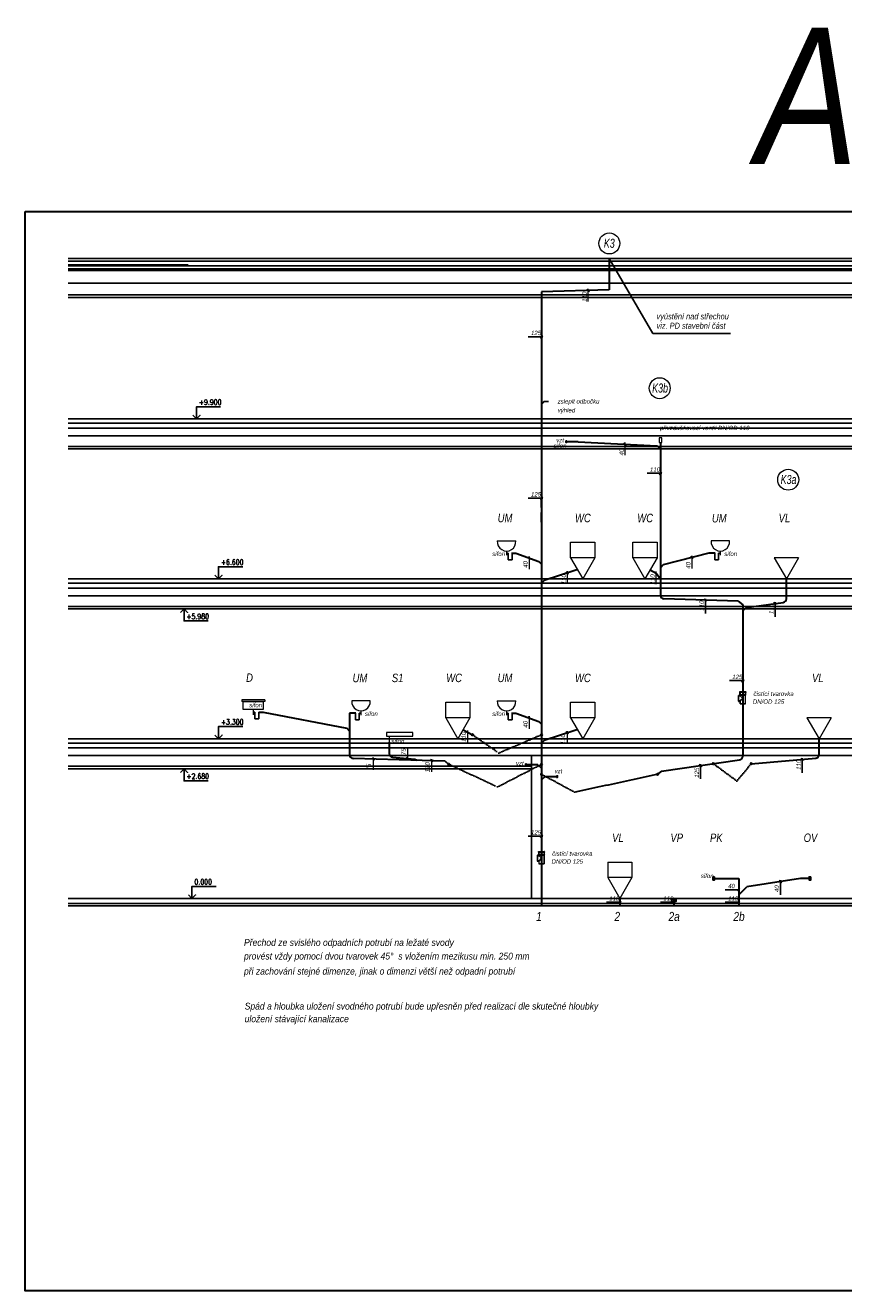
# Model space of a CAD drawing. Header units: millimetres. Extents: x 6435372 to 7248404, y 1559872 to 1886246.
# Tile 97 of 208: x 6847948 to 6864851, y 1574883 to 1601002. Entities that reach past the tile are written whole.
import ezdxf

# ---------------------------------------------------------------- set-up
doc = ezdxf.new("R2010")
doc.units = ezdxf.units.MM
for name, pattern in [('DASHED', [0.75, 0.5, -0.25]), ('DASHEDX2', [1.5, 1, -0.5]), ('DOT', [6.35, 0, -6.35])]:
    doc.linetypes.add(name, pattern=pattern)
for name, color, linetype, lineweight in [('KAN_OBJEKTY', 7, 'Continuous', 18), ('KAN_POPIS', 7, 'Continuous', 18), ('KAN_POTRUBI_POPIS', 7, 'Continuous', 18), ('LEGENDA', 7, 'Continuous', 0), ('plyn_popis', 7, 'Continuous', 18), ('UT_potrubí', 10, 'Continuous', 30), ('ZTI-SPLAŠKOVÁ KANALIZACE', 80, 'Continuous', 30), ('ZTI-SVODY', 31, 'KANALIZACE', 40)]:
    doc.layers.add(name, color=color, linetype=linetype, lineweight=lineweight)
for name, color, linetype in [('matrice DPS', 122, 'Continuous'), ('OSMA_2D_HT-System(PPs)', 251, 'Continuous'), ('OSMA_HT-System(PPs)-pohled', 251, 'Continuous'), ('OSMA_HT-System(PPs)-rez', 251, 'Continuous'), ('OSMA_HT-System(PPs)-rez-vypln', 253, 'Continuous'), ('OSMA_HT-System(PPs)-tesneni-pohled', 252, 'Continuous'), ('OSMA_HT-System(PPs)-tesneni-rez', 250, 'Continuous'), ('OSMA_HT-System(PPs)-tesneni-rez-vypln', 251, 'Continuous'), ('ZTI-zař-předměty-popis', 30, 'Continuous'), ('ZTI_KAN_popis', 7, 'Continuous'), ('ZTI_POPIS', 7, 'Continuous')]:
    doc.layers.add(name, color=color, linetype=linetype)
doc.styles.add('INDRA', font='ariali.ttf')
doc.styles.get("Standard").update_dxf_attribs({"font": 'romans.shx'})
doc.linetypes.add('IZOLACE_TEPELNA_U', pattern='A,0.00254,-2.54,[216,CADKON.SHX,S=2.54,R=0,X=-2.54,Y=0],-15.24,[216,CADKON.SHX,S=2.54,R=180,X=2.54,Y=0],-2.54', length=20.32254)
doc.linetypes.add('IZOLACE_TEPELNA_U_0.5', pattern='A,0.001,[221,CADKON.SHX,S=1,R=0,X=0,Y=0],-2,[221,CADKON.SHX,S=1,R=180,X=2,Y=0],-2', length=4.001)
doc.linetypes.add('KANALIZACE', pattern='A,30,-3.5,["C",Standard,S=2.54,R=0,X=-3.81,Y=-1.27],-0.001', length=33.501)

# ---------------------------------------------------------------- blocks, each defined once
blk = doc.blocks.new('*U1163')
at = {"color": 0, "linetype": 'ByBlock', "lineweight": -2}
blk.add_lwpolyline([(-1.5, 1.5), (0, 0), (1.5, 1.5), (0, 0), (0, 5), (10, 5)], dxfattribs=at)
blk = doc.blocks.new('*U1160')
at = {"color": 0, "linetype": 'ByBlock', "lineweight": -2}
blk.add_lwpolyline([(-1.5, 1.5), (0, 0), (1.5, 1.5), (0, 0), (0, 5), (10, 5)], dxfattribs=at)
blk = doc.blocks.new('*U1156')
at = {"color": 0, "linetype": 'ByBlock', "lineweight": -2}
blk.add_lwpolyline([(-1.5, -1.5), (0, 0), (1.5, -1.5), (0, 0), (0, -5), (10, -5)], dxfattribs=at)
blk = doc.blocks.new('*U1157')
at = {"color": 0, "linetype": 'ByBlock', "lineweight": -2}
blk.add_lwpolyline([(-1.5, -1.5), (0, 0), (1.5, -1.5), (0, 0), (0, -5), (10, -5)], dxfattribs=at)
blk = doc.blocks.new('*U1162')
at = {"color": 0, "linetype": 'ByBlock', "lineweight": -2}
blk.add_lwpolyline([(-1.5, 1.5), (0, 0), (1.5, 1.5), (0, 0), (0, 5), (10, 5)], dxfattribs=at)
blk = doc.blocks.new('*U1161')
at = {"color": 0, "linetype": 'ByBlock', "lineweight": -2}
blk.add_lwpolyline([(-1.5, 1.5), (0, 0), (1.5, 1.5), (0, 0), (0, 5), (10, 5)], dxfattribs=at)
blk = doc.blocks.new('*U1257')
at = {"layer": 'OSMA_HT-System(PPs)-rez-vypln'}
h = blk.add_hatch(color=256, dxfattribs=at)
h.dxf.hatch_style = 1
h.paths.add_polyline_path([(-71, 176), (-73, 176), (-73, 176), (-86, 176), (-86, 175), (-86, 175), (-89, 172), (-89, 56), (-86, 53), (-86, 53), (-86, 52), (-71, 52), (-71, 59), (-84, 59), (-84, 57), (-86, 57), (-86, 62), (-85, 62), (-84, 62), (-84, 167), (-85, 167), (-86, 167), (-86, 171), (-84, 171), (-84, 169), (-71, 169)])
h.paths.add_polyline_path([(-85, 164), (-86, 164), (-86, 116), (-85, 116)], flags=16)
h.paths.add_polyline_path([(-85, 113), (-86, 113), (-86, 65), (-85, 65)], flags=16)
h = blk.add_hatch(color=256, dxfattribs=at)
edge = h.paths.add_edge_path()
edge.add_line((-59, 190), (-55, 180))
edge.add_line((-55, 180), (-55, 169))
edge.add_line((-55, 169), (-85, 169))
edge.add_line((-85, 169), (-85, 167))
edge.add_line((-85, 167), (-52, 167))
edge.add_line((-52, 167), (-52, 181))
edge.add_line((-52, 181), (-57, 190))
edge.add_line((-57, 190), (-57, 241))
edge.add_line((-57, 241), (-60, 241))
edge.add_line((-60, 241), (-60, 250))
edge.add_line((-60, 250), (-57, 250))
edge.add_line((-57, 250), (-57, 256))
edge.add_line((-57, 256), (-59, 256))
edge.add_line((-59, 256), (-59, 253))
edge.add_line((-59, 253), (-61, 253))
edge.add_ellipse((-61, 251), major_axis=(-2, 0), ratio=1, start_angle=270, end_angle=360)
edge.add_line((-62, 251), (-62, 240))
edge.add_ellipse((-61, 240), major_axis=(-2, 0), ratio=1, start_angle=0, end_angle=90)
edge.add_line((-61, 238), (-59, 238))
edge.add_line((-59, 238), (-59, 190))
blk.add_hatch(color=256, dxfattribs=at).paths.add_polyline_path([(-85, 62), (-85, 59), (-55, 59), (-55, 5), (-54, 0), (-52, 0), (-52, 62)])
h = blk.add_hatch(color=256, dxfattribs=at)
edge = h.paths.add_edge_path()
edge.add_line((59, 190), (55, 180))
edge.add_line((55, 180), (55, 5))
edge.add_line((55, 5), (54, 0))
edge.add_line((54, 0), (52, 0))
edge.add_line((52, 0), (52, 181))
edge.add_line((52, 181), (57, 190))
edge.add_line((57, 190), (57, 241))
edge.add_line((57, 241), (60, 241))
edge.add_line((60, 241), (60, 250))
edge.add_line((60, 250), (57, 250))
edge.add_line((57, 250), (57, 256))
edge.add_line((57, 256), (59, 256))
edge.add_line((59, 256), (59, 253))
edge.add_line((59, 253), (60, 253))
edge.add_ellipse((60, 251), major_axis=(-2, 0), ratio=1, start_angle=180, end_angle=270, ccw=False)
edge.add_line((63, 251), (63, 240))
edge.add_ellipse((60, 240), major_axis=(-2, 0), ratio=1, start_angle=90, end_angle=180, ccw=False)
edge.add_line((60, 238), (59, 238))
edge.add_line((59, 238), (59, 190))
at = {"layer": 'OSMA_HT-System(PPs)-tesneni-rez-vypln'}
for points in [[(-55, 249, 0.28219), (-57, 250), (-58, 250, 0.219812), (-59, 249, -0.101821), (-59, 249), (-60, 249, 0.545808), (-60, 249), (-59, 249, -0.247081), (-59, 248), (-59, 248, -0.255139), (-59, 248), (-60, 247, 0.545808), (-60, 247), (-59, 247, -0.255139), (-59, 247), (-59, 246, -0.247081), (-59, 246), (-60, 246, 0.545808), (-60, 246), (-59, 245, -0.255139), (-59, 245), (-59, 245, -0.247081), (-59, 244), (-60, 244, 0.545808), (-60, 244), (-59, 244), (-59, 244, -0.255139), (-59, 243), (-59, 243, -0.247081), (-59, 243), (-60, 242, 0.545808), (-60, 242), (-59, 242, -0.12398), (-59, 242, 0.230232), (-58, 241), (-57, 241, 0.470673), (-56, 241), (-57, 244, -0.516799), (-56, 245), (-53, 244, 0.661031), (-52, 245)], [(55, 249, -0.28219), (57, 250), (58, 250, -0.219812), (59, 249, 0.101821), (59, 249), (60, 249, -0.545808), (60, 249), (59, 249, 0.247081), (59, 248), (59, 248, 0.255139), (59, 248), (60, 247, -0.545808), (60, 247), (59, 247, 0.255139), (59, 247), (59, 246, 0.247081), (59, 246), (60, 246, -0.545808), (60, 246), (59, 245, 0.255139), (59, 245), (59, 245, 0.247081), (59, 244), (60, 244, -0.545808), (60, 244), (59, 244), (59, 244, 0.255139), (59, 243), (59, 243, 0.247081), (59, 243), (60, 242, -0.545808), (60, 242), (59, 242, 0.12398), (59, 242, -0.230232), (58, 241), (57, 241, -0.470673), (56, 241), (57, 244, 0.516799), (56, 245), (53, 244, -0.661031), (52, 245)]]:
    blk.add_hatch(color=256, dxfattribs=at).paths.add_polyline_path(points)
at = {"layer": 'OSMA_HT-System(PPs)-pohled'}
for p, q in [((-86, 171), (-86, 167)), ((-84, 171), (-86, 171)), ((-86, 167), (-85, 167)), ((-86, 164), (-85, 164)), ((-86, 116), (-86, 164)), ((-85, 116), (-86, 116)), ((-86, 113), (-85, 113)), ((-86, 65), (-86, 113)), ((-85, 65), (-86, 65)), ((-86, 62), (-85, 62)), ((-86, 57), (-86, 62)), ((-84, 57), (-86, 57)), ((-85, 169), (-71, 169)), ((-85, 169), (-85, 167)), ((-85, 167), (-84, 167)), ((-85, 164), (-85, 116)), ((-85, 113), (-85, 65)), ((-85, 59), (-85, 62)), ((-85, 62), (-84, 62)), ((-71, 59), (-85, 59)), ((-84, 169), (-84, 171)), ((-84, 59), (-84, 57)), ((-57, 190), (57, 190)), ((-52, 181), (52, 181)), ((-52, 167), (0, 114)), ((0, 114), (-52, 62)), ((52, 0), (-52, 0))]:
    blk.add_line(p, q, dxfattribs=at)
at = {"layer": 'OSMA_HT-System(PPs)-pohled', "linetype": 'Continuous', "lineweight": 0}
for p, q in [((-84, 62), (-84, 167)), ((-57, 256), (57, 256)), ((-57, 250), (57, 250)), ((-57, 241), (57, 241))]:
    blk.add_line(p, q, dxfattribs=at)
at = {"layer": 'OSMA_HT-System(PPs)-rez', "linetype": 'Continuous', "lineweight": 0}
for p, q in [((-86, 175), (-89, 172)), ((-89, 172), (-89, 56)), ((-89, 56), (-86, 53)), ((-86, 176), (-86, 175)), ((-73, 176), (-86, 176)), ((-86, 175), (-86, 175)), ((-86, 53), (-86, 52)), ((-86, 53), (-86, 53)), ((-86, 52), (-71, 52)), ((-55, 169), (-85, 169)), ((-85, 169), (-85, 167)), ((-85, 167), (-52, 167)), ((-52, 62), (-85, 62)), ((-85, 62), (-85, 59)), ((-85, 59), (-55, 59)), ((-71, 176), (-73, 176)), ((-71, 169), (-71, 176)), ((-71, 52), (-71, 59)), ((-62, 240), (-62, 251)), ((-61, 253), (-59, 253)), ((-60, 250), (-60, 241)), ((-57, 250), (-60, 250)), ((-57, 241), (-60, 241)), ((-59, 238), (-61, 238)), ((-59, 256), (-57, 256)), ((-59, 253), (-59, 256)), ((-59, 190), (-59, 238)), ((-59, 190), (-55, 180)), ((-57, 256), (-57, 250)), ((-57, 241), (-57, 190)), ((-57, 190), (-52, 181)), ((-55, 180), (-55, 169)), ((-55, 59), (-55, 5)), ((-55, 5), (-54, 0)), ((-54, 0), (-52, 0)), ((-52, 167), (-52, 181)), ((-52, 0), (-52, 62)), ((57, 190), (52, 181)), ((52, 181), (52, 0)), ((52, 0), (54, 0)), ((54, 0), (55, 5)), ((59, 190), (55, 180)), ((55, 5), (55, 180)), ((57, 256), (57, 250)), ((59, 256), (57, 256)), ((57, 250), (60, 250)), ((57, 241), (57, 190)), ((57, 241), (60, 241)), ((59, 253), (59, 256)), ((60, 253), (59, 253)), ((59, 238), (60, 238)), ((59, 190), (59, 238)), ((60, 250), (60, 241)), ((63, 240), (63, 251))]:
    blk.add_line(p, q, dxfattribs=at)
at = {"layer": 'OSMA_HT-System(PPs)-rez', "linetype": 'Continuous', "lineweight": 0, "extrusion": (0, 0, -1)}
for centre, start, end in [((60, 251), 0, 90), ((60, 240), 270, 0), ((-61, 251), 90, 180), ((-61, 240), 180, 270)]:
    blk.add_arc(centre, 2, start, end, dxfattribs=at)
at = {"layer": 'OSMA_HT-System(PPs)-tesneni-pohled'}
for p, q in [((-57, 241), (57, 241)), ((-56, 250), (56, 250)), ((-53, 244), (53, 244))]:
    blk.add_line(p, q, dxfattribs=at)
at = {"layer": 'OSMA_HT-System(PPs)-tesneni-rez'}
for p, q in [((-59, 249), (-60, 249)), ((-60, 249), (-59, 249)), ((-60, 247), (-59, 248)), ((-59, 247), (-60, 247)), ((-59, 245), (-60, 246)), ((-60, 246), (-59, 246)), ((-59, 244), (-60, 244)), ((-60, 244), (-59, 244)), ((-60, 242), (-59, 243)), ((-59, 242), (-60, 242)), ((-59, 248), (-59, 248)), ((-59, 246), (-59, 247)), ((-59, 245), (-59, 245)), ((-59, 244), (-59, 244)), ((-59, 243), (-59, 243)), ((-58, 250), (-57, 250)), ((-57, 241), (-58, 241)), ((-57, 244), (-56, 241)), ((-53, 244), (-56, 245)), ((-55, 249), (-52, 245)), ((55, 249), (52, 245)), ((53, 244), (56, 245)), ((57, 244), (56, 241)), ((58, 250), (57, 250)), ((57, 241), (58, 241)), ((59, 249), (60, 249)), ((60, 249), (59, 249)), ((60, 247), (59, 248)), ((59, 248), (59, 248)), ((59, 246), (59, 247)), ((59, 247), (60, 247)), ((59, 245), (60, 246)), ((60, 246), (59, 246)), ((59, 245), (59, 245)), ((59, 244), (60, 244)), ((60, 244), (59, 244)), ((59, 244), (59, 244)), ((60, 242), (59, 243)), ((59, 243), (59, 243)), ((59, 242), (60, 242))]:
    blk.add_line(p, q, dxfattribs=at)
for centre, radius, start, end in [((-60, 249), 0.0873, 122.7479, 237.2521), ((-60, 247), 0.0873, 122.7479, 237.2521), ((-60, 246), 0.0873, 122.7479, 237.2521), ((-60, 244), 0.0873, 122.7479, 237.2521), ((-60, 242), 0.0873, 122.7479, 237.2521), ((-58, 249), 1.48, 96.415, 146.0035), ((-60, 248), 0.349, 0, 55.5148), ((-60, 250), 0.349, 302.7479, 326.0035), ((-60, 248), 0.349, 302.7479, 360), ((-60, 247), 0.349, 0, 57.2521), ((-60, 246), 0.349, 304.4852, 360), ((-60, 245), 0.349, 304.4852, 360), ((-60, 245), 0.349, 0, 57.2521), ((-60, 243), 0.349, 0, 57.2521), ((-60, 243), 0.349, 304.4852, 360), ((-58, 243), 1.39, 208.9823, 260.8439), ((-60, 242), 0.349, 28.9823, 57.2521), ((-56, 249), 1.4, 30.7606, 93.7947), ((-56, 244), 0.437, 76.8968, 186.2162), ((-57, 241), 0.349, 265.3958, 6.2162), ((-53, 244), 0.349, 256.8968, 30.7606), ((53, 244), 0.349, 149.2394, 283.1032), ((56, 249), 1.4, 86.2053, 149.2394), ((56, 244), 0.437, 353.7838, 103.1032), ((57, 241), 0.349, 173.7838, 274.6042), ((58, 249), 1.48, 33.9965, 83.585), ((58, 243), 1.39, 279.1561, 331.0177), ((60, 248), 0.349, 124.4852, 180), ((60, 250), 0.349, 213.9965, 237.2521), ((60, 248), 0.349, 180, 237.2521), ((60, 247), 0.349, 122.7479, 180), ((60, 246), 0.349, 180, 235.5148), ((60, 245), 0.349, 180, 235.5148), ((60, 245), 0.349, 122.7479, 180), ((60, 243), 0.349, 122.7479, 180), ((60, 243), 0.349, 180, 235.5148), ((60, 242), 0.349, 122.7479, 151.0177), ((60, 249), 0.0873, 302.7479, 57.2521), ((60, 247), 0.0873, 302.7479, 57.2521), ((60, 246), 0.0873, 302.7479, 57.2521), ((60, 244), 0.0873, 302.7479, 57.2521), ((60, 242), 0.0873, 302.7479, 57.2521)]:
    blk.add_arc(centre, radius, start, end, dxfattribs=at)

msp = doc.modelspace()

# ---------------------------------------------------------------- linework, layer by layer
at = {"layer": 'KAN_OBJEKTY', "ltscale": 3}
for p, q in [((6857696.5, 1590358.6), (6858078.7, 1590358.6)), ((6859210, 1590009.8), (6859210, 1590330.1)), ((6859210, 1590330.1), (6859710, 1590330.1)), ((6859710, 1590330.1), (6859710, 1590009.8)), ((6860497, 1590009.8), (6860497, 1590330.1)), ((6860497, 1590330.1), (6860997, 1590330.1)), ((6860997, 1590330.1), (6860997, 1590009.8)), ((6862493.9, 1590358.6), (6862111.8, 1590358.6)), ((6857887.6, 1590150.2), (6857887.6, 1590063.4)), ((6859710, 1590009.8), (6859210, 1590009.8)), ((6859210, 1590009.8), (6859460, 1589576.8)), ((6859710, 1590009.8), (6859460, 1589576.8)), ((6860997, 1590009.8), (6860497, 1590009.8)), ((6860497, 1590009.8), (6860747, 1589576.8)), ((6860997, 1590009.8), (6860747, 1589576.8)), ((6862302.9, 1590150.2), (6862302.9, 1590063.4)), ((6863916.5, 1590009.8), (6863416.5, 1590009.8)), ((6863416.5, 1590009.8), (6863666.5, 1589576.8)), ((6863916.5, 1590009.8), (6863666.5, 1589576.8)), ((6852895, 1587079.8), (6852417.3, 1587079.8)), ((6852417.3, 1587079.8), (6852417.3, 1587043.6)), ((6852895, 1587079.8), (6852895, 1587043.6)), ((6855072.4, 1587058.6), (6854690.3, 1587058.6)), ((6857696.5, 1587058.6), (6858078.7, 1587058.6)), ((6852895, 1587043.6), (6852417.3, 1587043.6)), ((6852654.3, 1586881), (6852654.3, 1586772.5)), ((6854881.4, 1586850.2), (6854881.4, 1586763.4)), ((6856632.7, 1586709.8), (6856632.7, 1587030.1)), ((6856632.7, 1587030.1), (6857132.7, 1587030.1)), ((6857132.7, 1587030.1), (6857132.7, 1586709.8)), ((6857887.6, 1586850.2), (6857887.6, 1586763.4)), ((6859210, 1586709.8), (6859210, 1587030.1)), ((6859210, 1587030.1), (6859710, 1587030.1)), ((6859710, 1587030.1), (6859710, 1586709.8)), ((6857132.7, 1586709.8), (6856632.7, 1586709.8)), ((6856632.7, 1586709.8), (6856882.7, 1586276.8)), ((6857132.7, 1586709.8), (6856882.7, 1586276.8)), ((6859710, 1586709.8), (6859210, 1586709.8)), ((6859210, 1586709.8), (6859460, 1586276.8)), ((6859710, 1586709.8), (6859460, 1586276.8)), ((6864590.9, 1586709.8), (6864090.9, 1586709.8)), ((6864090.9, 1586709.8), (6864340.9, 1586276.8)), ((6864590.9, 1586709.8), (6864340.9, 1586276.8)), ((6859977, 1583730.1), (6860477, 1583730.1)), ((6859977, 1583730.1), (6859977, 1583409.8)), ((6860477, 1583730.1), (6860477, 1583409.8)), ((6860477, 1583409.8), (6859977, 1583409.8)), ((6859977, 1583409.8), (6860227, 1582976.8)), ((6860477, 1583409.8), (6860227, 1582976.8))]:
    msp.add_line(p, q, dxfattribs=at)
at = {"layer": 'KAN_OBJEKTY', "ltscale": 300}
msp.add_line((6855465, 1586327.5), (6855465, 1586205.8), dxfattribs=at)
at = {"layer": 'KAN_OBJEKTY', "ltscale": 3}
for points in [[(6861036.8, 1592486.3), (6861036.8, 1592393.9), (6861096.3, 1592393.9), (6861096.3, 1592486.3)], [(6852862.2, 1587043.6), (6852862.2, 1586881), (6852446.3, 1586881), (6852446.3, 1587043.6)]]:
    msp.add_lwpolyline(points, close=True, dxfattribs=at)
at = {"layer": 'KAN_OBJEKTY', "ltscale": 300}
msp.add_lwpolyline([(6855954.9, 1586406.6), (6855405.7, 1586406.6), (6855405.7, 1586327.5), (6855954.9, 1586327.5)], close=True, dxfattribs=at)
at = {"layer": 'KAN_OBJEKTY', "ltscale": 3}
for centre in [(6857887.6, 1590342), (6862302.9, 1590342), (6854881.4, 1587042), (6857887.6, 1587042)]:
    msp.add_arc(centre, 191.8, 175.03517, 4.96483, dxfattribs=at)
at = {"layer": 'KAN_POPIS', "ltscale": 300}
for p, q in [((6859598.9, 1595502.5), (6859547.7, 1595553.8)), ((6858584.4, 1594549.7), (6858635.6, 1594600.9)), ((6860362.8, 1592331.1), (6860311.6, 1592382.4)), ((6861040.9, 1591729), (6861092.2, 1591780.3)), ((6858584.4, 1591218.4), (6858635.6, 1591269.6)), ((6858386.6, 1589979), (6858335.4, 1590030.3)), ((6861743.9, 1589991.8), (6861692.7, 1590043)), ((6859169.3, 1589671.9), (6859118, 1589723.2)), ((6861006.8, 1589667.3), (6860955.6, 1589718.6)), ((6862019.5, 1589110.1), (6861968.2, 1589161.4)), ((6863458.3, 1589041.7), (6863407.1, 1589092.9)), ((6862740.9, 1587450.6), (6862792.2, 1587501.9)), ((6858386.6, 1586679), (6858335.4, 1586730.3)), ((6857111.8, 1586384), (6857060.5, 1586435.2)), ((6859169.3, 1586371.9), (6859118, 1586423.2)), ((6855162.2, 1585832.3), (6855111, 1585883.6)), ((6855875.5, 1585843.2), (6855824.3, 1585894.4)), ((6856370.2, 1585796.1), (6856318.9, 1585847.3)), ((6861919, 1585698.5), (6861867.8, 1585749.7)), ((6864021.8, 1585825.7), (6863970.5, 1585876.9)), ((6858584.4, 1584239.2), (6858635.6, 1584290.5)), ((6862656.9, 1583133.7), (6862708.1, 1583184.9)), ((6863571.3, 1583302.3), (6863520, 1583353.6)), ((6860201.4, 1582873.9), (6860252.7, 1582925.2)), ((6861317.6, 1582873.9), (6861368.8, 1582925.2)), ((6862656.9, 1582873.9), (6862708.1, 1582925.2))]:
    msp.add_line(p, q, dxfattribs=at)
at = {"layer": 'KAN_POTRUBI_POPIS', "ltscale": 200}
for p, q in [((6859573.3, 1595301.5), (6859573.3, 1595562.2)), ((6860337.2, 1592130), (6860337.2, 1592390.8)), ((6858361, 1589778), (6858361, 1590038.7)), ((6861718.3, 1589790.7), (6861718.3, 1590051.4)), ((6859143.6, 1589470.8), (6859143.6, 1589731.6)), ((6860981.2, 1589466.3), (6860981.2, 1589727)), ((6858361, 1586478), (6858361, 1586738.7)), ((6857086.1, 1586182.9), (6857086.1, 1586443.6)), ((6859143.6, 1586170.8), (6859143.6, 1586431.6)), ((6855849.9, 1585829.5), (6855849.9, 1586090.3)), ((6855136.6, 1585631.3), (6855136.6, 1585892)), ((6856344.5, 1585595), (6856344.5, 1585855.7))]:
    msp.add_line(p, q, dxfattribs=at)
at = {"layer": 'matrice DPS'}
for p, q in [((6880436.9, 1596186.8), (6848834.5, 1596186.8)), ((6848834.5, 1596136.8), (6880436.9, 1596136.8)), ((6880436.9, 1596136.8), (6848834.5, 1596136.8)), ((6848834.5, 1596036.8), (6880436.9, 1596036.8)), ((6848834.5, 1595976.8), (6880436.9, 1595976.8)), ((6848834.5, 1595941.8), (6880436.9, 1595941.8)), ((6848834.5, 1595681.8), (6880436.9, 1595681.8)), ((6848834.5, 1595436.8), (6880436.9, 1595436.8)), ((6848834.5, 1595386.8), (6880436.9, 1595386.8)), ((6848833.2, 1592876.8), (6880436.9, 1592876.8)), ((6851261, 1592876.8), (6852111, 1592876.8)), ((6848834.5, 1592786.8), (6880436.9, 1592786.8)), ((6848834.5, 1592686.8), (6880436.9, 1592686.8)), ((6848834.5, 1592526.8), (6880436.9, 1592526.8)), ((6848834.5, 1592306.8), (6880436.9, 1592306.8)), ((6848834.5, 1592256.8), (6880436.9, 1592256.8)), ((6848834.5, 1589576.8), (6880436.9, 1589576.8)), ((6848834.5, 1589486.8), (6880436.9, 1589486.8)), ((6848834.5, 1589386.8), (6880436.9, 1589386.8)), ((6848834.5, 1589226.8), (6880436.9, 1589226.8)), ((6848834.5, 1589006.8), (6880436.9, 1589006.8)), ((6848834.5, 1588956.8), (6880436.9, 1588956.8)), ((6848834.5, 1586276.8), (6880436.9, 1586276.8)), ((6852188.2, 1586276.8), (6851688.2, 1586276.8)), ((6848834.5, 1586186.8), (6880436.9, 1586186.8)), ((6848834.5, 1586086.8), (6880436.9, 1586086.8)), ((6848834.5, 1585926.8), (6880436.9, 1585926.8)), ((6858400, 1585926.8), (6858400, 1582976.8)), ((6848834.5, 1585706.8), (6858400, 1585706.8)), ((6848834.5, 1585656.8), (6858400, 1585656.8)), ((6851476, 1585656.8), (6850976, 1585656.8)), ((6880436.9, 1582976.8), (6848834.5, 1582976.8))]:
    msp.add_line(p, q, dxfattribs=at)
at = {"layer": 'matrice DPS', "ltscale": 0.1}
msp.add_line((6848834.5, 1582876.8), (6880436.9, 1582876.8), dxfattribs=at)
at = {"layer": 'matrice DPS', "linetype": 'IZOLACE_TEPELNA_U_0.5', "ltscale": 2}
msp.add_lwpolyline([(6851313.5, 1596056.8), (6848834.5, 1596056.8)], dxfattribs=at)
at = {"layer": 'matrice DPS', "linetype": 'IZOLACE_TEPELNA_U', "ltscale": 0.492126}
msp.add_lwpolyline([(6848834.5, 1582826.8), (6880436.9, 1582826.8)], dxfattribs=at)
at = {"layer": 'UT_potrubí', "ltscale": 400}
msp.add_lwpolyline([(6847948.1, 1597157.5), (6879448.1, 1597157.5), (6879448.1, 1574882.5), (6847948.1, 1574882.5)], close=True, dxfattribs=at)
at = {"layer": 'ZTI-SPLAŠKOVÁ KANALIZACE', "ltscale": 300}
for p, q in [((6860010, 1596186.8), (6860010, 1595541.3)), ((6858610, 1595499.3), (6858610, 1582826.8)), ((6858666.1, 1593239.3), (6858610, 1593180.9)), ((6861066.5, 1592393.9), (6861066.5, 1589236.3)), ((6858553.9, 1589934.8), (6858610, 1589876.4)), ((6861122.7, 1589864.6), (6861066.5, 1589806.2)), ((6858666.1, 1589540.9), (6858610, 1589482.4)), ((6862766.5, 1589039.8), (6862766.5, 1585912.7)), ((6854645, 1586806.8), (6854645, 1585945.5)), ((6858553.9, 1586634.8), (6858610, 1586576.4)), ((6854588.9, 1586492.8), (6854645, 1586434.3)), ((6855465, 1586205.8), (6855465, 1585971.9)), ((6858666.1, 1586240.9), (6858610, 1586182.4)), ((6862682.5, 1583392.4), (6862682.5, 1582826.8)), ((6860227, 1582976.8), (6860227, 1582826.8)), ((6861343.2, 1582976.8), (6861343.2, 1582826.8))]:
    msp.add_line(p, q, dxfattribs=at)
at = {"layer": 'ZTI-SPLAŠKOVÁ KANALIZACE', "ltscale": 400}
for p, q in [((6860010, 1595541.3), (6858610, 1595499.3)), ((6859364.2, 1592405.2), (6859129.9, 1592405.2)), ((6859364.2, 1592405.2), (6860988.3, 1592324.3)), ((6860988.3, 1592324.3), (6861066.5, 1592256.8)), ((6858079.1, 1590106.8), (6858553.9, 1589934.8)), ((6862066.5, 1590106.8), (6861122.7, 1589864.6)), ((6859339.4, 1589761.8), (6858666.1, 1589540.9)), ((6860853.8, 1589761.8), (6860981.2, 1589692.9)), ((6860981.2, 1589692.9), (6861066.5, 1589576.8)), ((6863666.5, 1589165.5), (6863666.5, 1589576.8)), ((6862671.2, 1589115.4), (6861139.3, 1589161.4)), ((6862671.2, 1589115.4), (6862766.5, 1589039.8)), ((6862844.7, 1588984.2), (6862766.5, 1588916.6)), ((6862844.7, 1588984.2), (6863602, 1589091.2)), ((6852861.4, 1586826.8), (6854588.9, 1586492.8)), ((6858079.1, 1586806.8), (6858553.9, 1586634.8)), ((6856989.5, 1586461.8), (6857182.7, 1586357.4)), ((6859339.4, 1586461.8), (6858666.1, 1586240.9)), ((6864340.9, 1585949.6), (6864340.9, 1586276.8)), ((6856616.8, 1585813.5), (6854717.8, 1585870.5)), ((6855533.3, 1585897.2), (6855990.5, 1585856.1)), ((6855990.5, 1585856.1), (6856045, 1585830.7)), ((6856616.8, 1585813.5), (6856695, 1585746)), ((6861084.7, 1585609.8), (6862702, 1585838.5)), ((6862940.9, 1585761.3), (6864272.2, 1585874.8)), ((6858531.8, 1585737), (6858297.5, 1585737)), ((6858531.8, 1585737), (6858610, 1585669.5)), ((6858688.2, 1585495.7), (6858610, 1585428.1)), ((6858688.2, 1585495.7), (6858922.4, 1585495.7)), ((6861084.7, 1585609.8), (6861006.5, 1585542.2)), ((6862183.8, 1583392.4), (6862682.5, 1583392.4)), ((6863956.1, 1583392.4), (6862847.3, 1583218.3)), ((6864137.5, 1583392.4), (6863956.1, 1583392.4)), ((6862682.5, 1583053.5), (6862847.3, 1583218.3))]:
    msp.add_line(p, q, dxfattribs=at)
at = {"layer": 'ZTI-SPLAŠKOVÁ KANALIZACE', "linetype": 'DASHEDX2', "ltscale": 200}
msp.add_line((6858610, 1590747.1), (6858610, 1591352.1), dxfattribs=at)
at = {"layer": 'ZTI-SPLAŠKOVÁ KANALIZACE', "ltscale": 200}
for p, q in [((6857992, 1590106.8), (6858079.1, 1590106.8)), ((6862198.4, 1590106.8), (6862066.5, 1590106.8)), ((6852770.4, 1586826.8), (6852861.4, 1586826.8)), ((6854776.9, 1586806.8), (6854645, 1586806.8)), ((6857992, 1586806.8), (6858079.1, 1586806.8))]:
    msp.add_line(p, q, dxfattribs=at)
at = {"layer": 'ZTI-SPLAŠKOVÁ KANALIZACE', "ltscale": 300}
msp.add_lwpolyline([(6861300.8, 1582976.8), (6861385.6, 1582976.8), (6861385.6, 1582917), (6861300.8, 1582917)], close=True, dxfattribs=at)
at = {"layer": 'ZTI-SPLAŠKOVÁ KANALIZACE', "lineweight": 18, "ltscale": 400}
for centre in [(6860010.3, 1596500.3), (6861051.4, 1593511.6), (6863704.8, 1591623.2)]:
    msp.add_circle(centre, 216.2, dxfattribs=at)
at = {"layer": 'ZTI-SPLAŠKOVÁ KANALIZACE', "ltscale": 300}
for centre, start, end in [((6861141.5, 1589236.3), 180, 268.28164), ((6854720, 1585945.5), 180, 268.28164), ((6855540, 1585971.9), 180, 264.86314), ((6862691.5, 1585912.7), 278.04807, 360)]:
    msp.add_arc(centre, 75, start, end, dxfattribs=at)
at = {"layer": 'ZTI-SPLAŠKOVÁ KANALIZACE', "ltscale": 400}
for centre, start in [((6863591.5, 1589165.5), 278.04807), ((6864265.9, 1585949.6), 274.87261)]:
    msp.add_arc(centre, 75, start, 0, dxfattribs=at)
at = {"layer": 'ZTI_KAN_popis', "ltscale": 400}
for p, q in [((6860010, 1596186.8), (6860906.6, 1594641.6)), ((6858666.1, 1593239.3), (6858755.1, 1593239.3))]:
    msp.add_line(p, q, dxfattribs=at)
at = {"layer": 'ZTI_KAN_popis', "ltscale": 200}
msp.add_line((6860906.6, 1594641.6), (6862514.5, 1594641.6), dxfattribs=at)
at = {"layer": 'ZTI_KAN_popis', "linetype": 'DOT', "ltscale": 5}
for p, q in [((6857182.7, 1586357.4), (6857729.9, 1585980.9)), ((6857729.9, 1585980.9), (6858610, 1586357.4)), ((6856695, 1585748.2), (6857704.1, 1585280.9)), ((6857704.1, 1585280.9), (6858610, 1585748.2)), ((6862156.5, 1585761.3), (6862644.3, 1585402.8)), ((6862644.3, 1585402.8), (6862940.9, 1585761.3)), ((6858610, 1585542.2), (6859291.9, 1585173.7)), ((6859291.9, 1585173.7), (6861006.5, 1585542.2))]:
    msp.add_line(p, q, dxfattribs=at)
at = {"layer": 'ZTI_KAN_popis', "ltscale": 400}
for centre in [(6857182.7, 1586357.4), (6858610, 1586357.4), (6856695, 1585748.2), (6858610, 1585748.2), (6862156.5, 1585761.3), (6862940.9, 1585761.3), (6858610, 1585542.2), (6861006.5, 1585542.2)]:
    msp.add_circle(centre, 17.4, dxfattribs=at)
at = {"layer": 'ZTI_POPIS'}
for p, q in [((6858333, 1594575.3), (6858636.6, 1594575.3)), ((6860789.6, 1591754.6), (6861093.2, 1591754.6)), ((6858333, 1591244), (6858636.6, 1591244)), ((6857922.2, 1590106.8), (6857887.6, 1590106.8)), ((6857922.2, 1590106.8), (6857922.2, 1589966.7)), ((6857922.2, 1589966.7), (6858003.7, 1589966.7)), ((6858003.7, 1589966.7), (6858003.7, 1590106.8)), ((6862186.8, 1589966.7), (6862186.8, 1590106.8)), ((6862268.3, 1589966.7), (6862186.8, 1589966.7)), ((6862268.3, 1590106.8), (6862302.9, 1590106.8)), ((6862268.3, 1590106.8), (6862268.3, 1589966.7)), ((6861993.9, 1588858.8), (6861993.9, 1589162.4)), ((6863432.7, 1588790.3), (6863432.7, 1589093.9)), ((6862489.6, 1587476.2), (6862793.2, 1587476.2)), ((6852688.9, 1586826.8), (6852654.3, 1586826.8)), ((6852688.9, 1586826.8), (6852688.9, 1586686.7)), ((6852770.4, 1586686.7), (6852770.4, 1586826.8)), ((6854765.2, 1586666.7), (6854765.2, 1586806.8)), ((6854846.7, 1586806.8), (6854881.4, 1586806.8)), ((6854846.7, 1586806.8), (6854846.7, 1586666.7)), ((6857922.2, 1586806.8), (6857887.6, 1586806.8)), ((6857922.2, 1586806.8), (6857922.2, 1586666.7)), ((6858003.7, 1586666.7), (6858003.7, 1586806.8)), ((6852688.9, 1586686.7), (6852770.4, 1586686.7)), ((6854846.7, 1586666.7), (6854765.2, 1586666.7)), ((6857922.2, 1586666.7), (6858003.7, 1586666.7)), ((6861893.4, 1585447.1), (6861893.4, 1585750.8)), ((6863996.1, 1585574.3), (6863996.1, 1585877.9)), ((6858333, 1584264.8), (6858636.6, 1584264.8)), ((6862405.5, 1583159.3), (6862709.2, 1583159.3)), ((6863545.7, 1583051), (6863545.7, 1583354.6)), ((6859950.1, 1582899.6), (6860253.7, 1582899.6)), ((6861066.2, 1582899.6), (6861369.9, 1582899.6)), ((6862405.5, 1582899.6), (6862709.2, 1582899.6))]:
    msp.add_line(p, q, dxfattribs=at)
at = {"layer": 'ZTI_POPIS', "ltscale": 300}
for points in [[(6859129.9, 1592422.9), (6859112.2, 1592422.9), (6859112.2, 1592387.5), (6859129.9, 1592387.5)], [(6858297.5, 1585754.8), (6858279.8, 1585754.8), (6858279.8, 1585719.3), (6858297.5, 1585719.3)], [(6858922.4, 1585513.4), (6858940.2, 1585513.4), (6858940.2, 1585477.9), (6858922.4, 1585477.9)], [(6862183.8, 1583427.8), (6862148.3, 1583427.8), (6862148.3, 1583357), (6862183.8, 1583357)], [(6864173, 1583427.8), (6864137.5, 1583427.8), (6864137.5, 1583357), (6864173, 1583357)]]:
    msp.add_lwpolyline(points, close=True, dxfattribs=at)

# ---------------------------------------------------------------- block references
at = {"layer": 'matrice DPS'}
ref = msp.add_blockref('*U1160', (6851483.2, 1592876.8), dxfattribs=dict(at, xscale=50, yscale=50, zscale=50))
ref.add_attrib('Výška', '+9.900', (6851533.2, 1593166.8), dxfattribs={"layer": '0', "color": 0, "linetype": 'ByBlock', "lineweight": -2, "height": 110, "width": 0.7})
ref = msp.add_blockref('*U1161', (6851938.2, 1589576.8), dxfattribs=dict(at, xscale=50, yscale=50, zscale=50))
ref.add_attrib('Výška', '+6.600', (6851988.2, 1589866.8), dxfattribs={"layer": '0', "color": 0, "linetype": 'ByBlock', "lineweight": -2, "height": 110, "width": 0.7})
ref = msp.add_blockref('*U1157', (6851226, 1588956.8), dxfattribs=dict(at, xscale=50, yscale=50, zscale=50))
ref.add_attrib('Výška', '+5.980', (6851276, 1588746.8), dxfattribs={"layer": '0', "color": 0, "linetype": 'ByBlock', "lineweight": -2, "height": 110, "width": 0.7})
ref = msp.add_blockref('*U1162', (6851938.2, 1586276.8), dxfattribs=dict(at, xscale=50, yscale=50, zscale=50))
ref.add_attrib('Výška', '+3.300', (6851988.2, 1586566.8), dxfattribs={"layer": '0', "color": 0, "linetype": 'ByBlock', "lineweight": -2, "height": 110, "width": 0.7})
ref = msp.add_blockref('*U1156', (6851226, 1585656.8), dxfattribs=dict(at, xscale=50, yscale=50, zscale=50))
ref.add_attrib('Výška', '+2.680', (6851276, 1585446.8), dxfattribs={"layer": '0', "color": 0, "linetype": 'ByBlock', "lineweight": -2, "height": 110, "width": 0.7})
ref = msp.add_blockref('*U1163', (6851391, 1582976.8), dxfattribs=dict(at, xscale=50, yscale=50, zscale=50))
ref.add_attrib('Výška', '0.000', (6851441, 1583266.8), dxfattribs={"layer": '0', "color": 0, "linetype": 'ByBlock', "lineweight": -2, "height": 110, "width": 0.7})
at = {"layer": 'OSMA_2D_HT-System(PPs)'}
for p in [(6862766.5, 1586994.3), (6858610, 1583694.3)]:
    msp.add_blockref('*U1257', p, dxfattribs=at)

# ---------------------------------------------------------------- texts
at = {"layer": 'KAN_OBJEKTY', "ltscale": 3, "style": 'INDRA', "width": 0.8}
msp.add_text('sifon', height=92.5, dxfattribs=at).set_placement((6855506.7, 1586179.9))
at = {"layer": 'LEGENDA', "linetype": 'Continuous', "style": 'INDRA', "width": 0.9}
for s, p in [('Přechod ze svislého odpadních potrubí na ležaté svody ', (6852465.2, 1582000.4)), ('provést vždy pomocí dvou tvarovek 45°  s vložením mezikusu min. 250 mm', (6852465.2, 1581718.3)), ('při zachování stejné dimenze, jinak o dimenzi větší než odpadní potrubí', (6852465.2, 1581407.2)), ('Spád a hloubka uložení svodného potrubí bude upřesněn před realizací dle skutečné hloubky', (6852479, 1580685.6)), ('uložení stávající kanalizace ', (6852479, 1580424.7))]:
    msp.add_text(s, height=140.625, dxfattribs=at).set_placement(p)
at = {"layer": 'plyn_popis', "linetype": 'Continuous', "style": 'INDRA', "width": 0.8}
msp.add_text('A3 1:75', height=2812.5, dxfattribs=at).set_placement((6863047.1, 1598140.1))
at = {"layer": 'ZTI-SPLAŠKOVÁ KANALIZACE', "linetype": 'DASHED', "ltscale": 400, "style": 'INDRA', "width": 0.7}
for s, p in [('K3', (6859897.5, 1596410.3)), ('K3b', (6860895.6, 1593421.6)), ('K3a', (6863549.1, 1591533.2))]:
    msp.add_text(s, height=187.5, dxfattribs=at).set_placement(p)
at = {"layer": 'ZTI-SVODY', "ltscale": 50, "style": 'INDRA', "width": 0.8}
for s, p in [('1', (6858498.9, 1582513.6)), ('2', (6860116.5, 1582513.6)), ('2a', (6861232.7, 1582513.6)), ('2b', (6862572, 1582513.6))]:
    msp.add_text(s, height=187.5, dxfattribs=at).set_placement(p)
at = {"layer": 'ZTI-zař-předměty-popis', "linetype": 'ByBlock', "style": 'INDRA', "width": 0.8}
for s, p in [('UM', (6857704, 1590744.6)), ('WC', (6859301.2, 1590744.6)), ('WC', (6860588.2, 1590744.6)), ('UM', (6862128.7, 1590740.7)), ('VL', (6863507.8, 1590744.6)), ('D', (6852508.7, 1587449.9)), ('UM', (6854707.1, 1587440.7)), ('S1', (6855518.9, 1587444.6)), ('WC', (6856641.9, 1587444.6)), ('UM', (6857704, 1587444.6)), ('WC', (6859301.2, 1587444.6)), ('VL', (6864196.8, 1587444.6)), ('VL', (6860068.3, 1584144.6)), ('VP', (6861272.3, 1584144.6)), ('PK', (6862089.5, 1584144.6)), ('OV', (6864023.9, 1584144.6))]:
    msp.add_text(s, height=175, dxfattribs=at).set_placement(p)
at = {"layer": 'ZTI_KAN_popis', "linetype": 'Continuous', "style": 'INDRA', "width": 0.8}
for s, height, p in [('vyústění nad střechou ', 125, (6860985.5, 1594932.1)), ('viz. PD stavební část', 125, (6860985.5, 1594738.1)), ('výhled', 90, (6858941.8, 1593010.7)), ('zslepit odbočku', 90, (6858941.8, 1593194.1)), ('přivzdušňovací ventil DN/OD 110', 90, (6861055.9, 1592646.3))]:
    msp.add_text(s, height=height, dxfattribs=at).set_placement(p)
at = {"layer": 'ZTI_POPIS', "linetype": 'Continuous', "style": 'INDRA', "width": 0.8}
for s, p in [('110', (6859541.2, 1595295.4)), ('40', (6860305.1, 1592123.9)), ('40', (6858321.5, 1589804.9)), ('40', (6861686.2, 1589784.6)), ('110', (6859111.6, 1589464.7)), ('110', (6860949.1, 1589460.2)), ('110', (6861962.1, 1588917.9)), ('110', (6863401, 1588849.5)), ('40', (6858321.5, 1586504.9)), ('110', (6857046.7, 1586209.9)), ('110', (6859096.1, 1586160.2)), ('75', (6855802.4, 1585938.9)), ('110', (6856297, 1585584.3)), ('110', (6863964.4, 1585633.5)), ('75', (6855089.1, 1585620.6)), ('125', (6861861.7, 1585470.3)), ('40', (6863514, 1583110.1))]:
    msp.add_text(s, height=90, rotation=90, dxfattribs=at).set_placement(p)
for s, p in [('125', (6858392.2, 1594607)), ('sifon', (6858859.6, 1592279.3)), ('vzt', (6858914.2, 1592394.7)), ('110', (6860848.7, 1591786.3)), ('125', (6858392.2, 1591275.7)), ('sifon', (6857591.5, 1590047.1)), ('sifon', (6862384.7, 1590047.1)), ('125', (6862548.7, 1587507.9)), ('DN/OD 125', (6862974.3, 1586996.9)), ('čistící tvarovka', (6862987.9, 1587159.4)), ('sifon', (6852573.7, 1586925.6)), ('sifon', (6854963.2, 1586747.1)), ('sifon', (6857591.5, 1586747.1)), ('vzt', (6858081.8, 1585726.5)), ('vzt', (6858879.3, 1585564.5)), ('125', (6858392.2, 1584296.5)), ('čistící tvarovka', (6858831.3, 1583859.4)), ('DN/OD 125', (6858817.8, 1583696.9)), ('sifon', (6861900, 1583399.6)), ('40', (6862464.7, 1583191)), ('110', (6860009.2, 1582931.3)), ('110', (6861125.4, 1582931.3)), ('110', (6862464.7, 1582931.3))]:
    msp.add_text(s, height=90, dxfattribs=at).set_placement(p)

doc.saveas('drawing.dxf')
